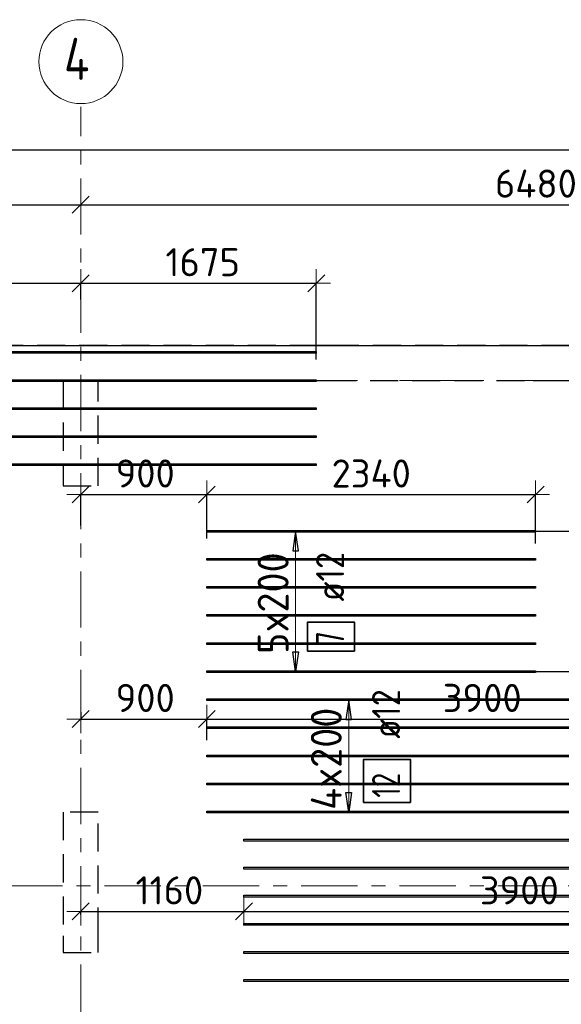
# Model space of a CAD drawing. Header units: metres. Extents: x -38 to 100, y -15 to 19.
# Tile 6 of 40: x 12 to 16, y 12 to 19. Entities that reach past the tile are written whole.
import ezdxf

# ---------------------------------------------------------------- set-up
doc = ezdxf.new("R2010")
doc.units = ezdxf.units.M
doc.header["$PDMODE"] = 65
for name, pattern in [('______11', [0.5, 0.4, -0.05, 0, -0.05]), ('______2', [0.27, 0.2, -0.07]), ('______5', [1.1, 0.8, -0.1, 0.1, -0.1])]:
    doc.linetypes.add(name, pattern=pattern)
for name, color, linetype, lineweight in [('XR$2$Осевая линия (1)', 7, '______5', 13), ('XR$2$Размерная линия (1)', 7, 'Continuous', 13), ('XR$3$Перекрытие (1)', 7, 'Continuous', 35), ('XR$3$Размерная линия (1)', 7, 'Continuous', 13), ('XR$5$Стена (1)', 7, 'Continuous', 35)]:
    doc.layers.add(name, color=color, linetype=linetype, lineweight=lineweight)
doc.layers.add('XR$3$Арм.стержн. Доп. Арм. ниж.зоны Х', color=7, linetype='Continuous', lineweight=35, true_color=0xff1cff)
doc.styles.add('ISOCPEUR', font='txt')
doc.dimstyles.new('DIMSTYLE_3', dxfattribs={"dimtxt": 0.2, "dimasz": 0.2, "dimexe": 0, "dimexo": 0, "dimgap": 0.1, "dimtad": 2, "dimdec": 0, "dimlfac": 1000, "dimrnd": 5, "dimzin": 12, "dimdsep": 46, "dimtxsty": 'ISOCPEUR', "dimblk1": 'ALL_ML_STRICH', "dimblk2": 'ALL_ML_STRICH', "dimsah": 1, "dimcen": 0, "dimclrd": 7, "dimclre": 256, "dimclrt": 7, "dimadec": 0, "dimazin": 0, "dimtfac": 1, "dimtdec": 0, "dimtix": 1, "dimtmove": 2, "dimatfit": 3, "dimfxl": 0, "dimtzin": 0, "dimlwd": 0, "dimlwe": -3, "dimarcsym": 0})
doc.dimstyles.new('DIMSTYLE_6', dxfattribs={"dimtxt": 0.2, "dimasz": 0.2, "dimexe": 0, "dimexo": 0, "dimgap": 0.1, "dimtad": 2, "dimdec": 0, "dimlfac": 1000, "dimrnd": 5, "dimzin": 12, "dimdsep": 46, "dimtxsty": 'ISOCPEUR', "dimblk1": 'ALL_ML_STRICH', "dimblk2": 'ALL_ML_STRICH', "dimsah": 1, "dimcen": 0, "dimclrd": 7, "dimclre": 256, "dimclrt": 7, "dimadec": 0, "dimazin": 0, "dimtfac": 1, "dimtdec": 0, "dimtix": 1, "dimtmove": 2, "dimatfit": 3, "dimfxl": 0, "dimtvp": 1.2, "dimtzin": 0, "dimlwd": 0, "dimlwe": -3, "dimarcsym": 0})

# ---------------------------------------------------------------- blocks, each defined once
blk = doc.blocks.new('ALL_ML_STRICH')
at = {"color": 0, "linetype": 'ByBlock', "lineweight": -2}
for p, q in [((0, -0.5), (0, 0.5)), ((-1, 0), (0.5, 0)), ((-0.3, -0.3), (0.3, 0.3))]:
    blk.add_line(p, q, dxfattribs=at)
blk = doc.blocks.new('*D19')
at = {"layer": 'DEFPOINTS', "color": 7, "linetype": 'Continuous', "lineweight": 13, "transparency": 33554687}
for p in [(0.5, 18.0429), (0.5, 17.9468), (61.6, 17.1197)]:
    blk.add_point(p, dxfattribs=at)
at = {"layer": 'XR$2$Размерная линия (1)', "color": 9, "linetype": 'Continuous', "lineweight": -2, "true_color": 0xc7c7c7, "transparency": 33554687}
for p, q in [((0.5, 17.9668), (0.5, 18.0429)), ((61.6, 17.1397), (61.6, 18.0429))]:
    blk.add_line(p, q, dxfattribs=at)
at = {"layer": 'XR$2$Размерная линия (1)', "color": 7, "linetype": 'Continuous', "lineweight": -2, "transparency": 33554687}
blk.add_line((0.5, 18.0429), (61.6, 18.0429), dxfattribs=at)
at = {"layer": 'XR$2$Размерная линия (1)', "color": 7, "linetype": 'Continuous', "lineweight": 13, "transparency": 33554687, "xscale": 0.2, "yscale": 0.2, "zscale": 0.2, "rotation": 180}
blk.add_blockref('ALL_ML_STRICH', (0.5, 18.0429), dxfattribs=at)
at = {"layer": 'XR$2$Размерная линия (1)', "color": 7, "linetype": 'Continuous', "lineweight": 13, "transparency": 33554687, "xscale": 0.2, "yscale": 0.2, "zscale": 0.2}
blk.add_blockref('ALL_ML_STRICH', (61.6, 18.0429), dxfattribs=at)
at = {"layer": 'XR$2$Размерная линия (1)', "color": 7, "linetype": 'Continuous', "lineweight": 13, "transparency": 33554687, "insert": (31.1, 18.1929), "char_height": 0.2, "width": 1, "attachment_point": 5, "style": 'ISOCPEUR'}
blk.add_mtext('\\A1;{61100}', dxfattribs=at)
blk = doc.blocks.new('*D22')
at = {"layer": 'DEFPOINTS', "color": 7, "linetype": 'Continuous', "lineweight": 13, "transparency": 33554687}
for p in [(9.15, 17.6962), (9.15, 17.6528), (12.6, 17.6312)]:
    blk.add_point(p, dxfattribs=at)
at = {"layer": 'XR$2$Размерная линия (1)', "color": 9, "linetype": 'Continuous', "lineweight": -2, "true_color": 0xc7c7c7, "transparency": 33554687}
for p, q in [((9.15, 17.6762), (9.15, 17.6528)), ((12.6, 17.6512), (12.6, 17.6528))]:
    blk.add_line(p, q, dxfattribs=at)
at = {"layer": 'XR$2$Размерная линия (1)', "color": 7, "linetype": 'Continuous', "lineweight": -2, "transparency": 33554687}
blk.add_line((9.15, 17.6528), (12.6, 17.6528), dxfattribs=at)
at = {"layer": 'XR$2$Размерная линия (1)', "color": 7, "linetype": 'Continuous', "lineweight": 13, "transparency": 33554687, "xscale": 0.2, "yscale": 0.2, "zscale": 0.2, "rotation": 180}
blk.add_blockref('ALL_ML_STRICH', (9.15, 17.6528), dxfattribs=at)
at = {"layer": 'XR$2$Размерная линия (1)', "color": 7, "linetype": 'Continuous', "lineweight": 13, "transparency": 33554687, "xscale": 0.2, "yscale": 0.2, "zscale": 0.2}
blk.add_blockref('ALL_ML_STRICH', (12.6, 17.6528), dxfattribs=at)
at = {"layer": 'XR$2$Размерная линия (1)', "color": 7, "linetype": 'Continuous', "lineweight": 13, "transparency": 33554687, "insert": (10.875, 17.8028), "char_height": 0.2, "width": 0.8, "attachment_point": 5, "style": 'ISOCPEUR'}
blk.add_mtext('\\A1;{3450}', dxfattribs=at)
blk = doc.blocks.new('*D23')
at = {"layer": 'DEFPOINTS', "color": 7, "linetype": 'Continuous', "lineweight": 13, "transparency": 33554687}
for p in [(19.08, 18.0574), (12.6, 17.6528), (12.6, 17.6312)]:
    blk.add_point(p, dxfattribs=at)
at = {"layer": 'XR$2$Размерная линия (1)', "color": 9, "linetype": 'Continuous', "lineweight": -2, "true_color": 0xc7c7c7, "transparency": 33554687}
for p, q in [((19.08, 18.0374), (19.08, 17.6528)), ((12.6, 17.6512), (12.6, 17.6528))]:
    blk.add_line(p, q, dxfattribs=at)
at = {"layer": 'XR$2$Размерная линия (1)', "color": 7, "linetype": 'Continuous', "lineweight": -2, "transparency": 33554687}
blk.add_line((12.6, 17.6528), (19.08, 17.6528), dxfattribs=at)
at = {"layer": 'XR$2$Размерная линия (1)', "color": 7, "linetype": 'Continuous', "lineweight": 13, "transparency": 33554687, "xscale": 0.2, "yscale": 0.2, "zscale": 0.2, "rotation": 180}
blk.add_blockref('ALL_ML_STRICH', (12.6, 17.6528), dxfattribs=at)
at = {"layer": 'XR$2$Размерная линия (1)', "color": 7, "linetype": 'Continuous', "lineweight": 13, "transparency": 33554687, "xscale": 0.2, "yscale": 0.2, "zscale": 0.2}
blk.add_blockref('ALL_ML_STRICH', (19.08, 17.6528), dxfattribs=at)
at = {"layer": 'XR$2$Размерная линия (1)', "color": 7, "linetype": 'Continuous', "lineweight": 13, "transparency": 33554687, "insert": (15.84, 17.8028), "char_height": 0.2, "width": 0.8, "attachment_point": 5, "style": 'ISOCPEUR'}
blk.add_mtext('\\A1;{6480}', dxfattribs=at)
blk = doc.blocks.new('*D83')
at = {"layer": 'DEFPOINTS', "color": 7, "linetype": 'Continuous', "lineweight": 13, "transparency": 33554687}
for p in [(15.78, 14.3263), (17.3486, 14.1263), (18.3653, 14.1263)]:
    blk.add_point(p, dxfattribs=at)
at = {"layer": 'XR$3$Размерная линия (1)', "color": 9, "linetype": 'Continuous', "lineweight": -2, "true_color": 0xc7c7c7, "transparency": 33554687}
for p, q in [((15.8, 14.3263), (18.3653, 14.3263)), ((17.3686, 14.1263), (18.3653, 14.1263))]:
    blk.add_line(p, q, dxfattribs=at)
at = {"layer": 'XR$3$Размерная линия (1)', "color": 7, "linetype": 'Continuous', "lineweight": -2, "transparency": 33554687}
blk.add_line((18.3653, 14.1263), (18.3653, 14.3263), dxfattribs=at)
at = {"layer": 'XR$3$Размерная линия (1)', "color": 7, "linetype": 'Continuous', "lineweight": 13, "transparency": 33554687, "xscale": 0.2, "yscale": 0.2, "zscale": 0.2}
for p, rotation in [((18.3653, 14.3263), 90), ((18.3653, 14.1263), 270)]:
    blk.add_blockref('ALL_ML_STRICH', p, dxfattribs=dict(at, rotation=rotation))
at = {"layer": 'XR$3$Размерная линия (1)', "color": 7, "linetype": 'Continuous', "lineweight": 13, "transparency": 33554687, "insert": (17.8865, 14.6324), "char_height": 0.2, "width": 0.6, "attachment_point": 5, "rotation": 90, "style": 'ISOCPEUR'}
blk.add_mtext('\\A1;{200}', dxfattribs=at)
blk = doc.blocks.new('*D84')
at = {"layer": 'DEFPOINTS', "color": 7, "linetype": 'Continuous', "lineweight": 13, "transparency": 33554687}
for p in [(15.7403, 15.3263), (15.78, 14.3263), (18.3653, 14.3263)]:
    blk.add_point(p, dxfattribs=at)
at = {"layer": 'XR$3$Размерная линия (1)', "color": 9, "linetype": 'Continuous', "lineweight": -2, "true_color": 0xc7c7c7, "transparency": 33554687}
for p, q in [((15.7603, 15.3263), (18.3653, 15.3263)), ((15.8, 14.3263), (18.3653, 14.3263))]:
    blk.add_line(p, q, dxfattribs=at)
at = {"layer": 'XR$3$Размерная линия (1)', "color": 7, "linetype": 'Continuous', "lineweight": -2, "transparency": 33554687}
blk.add_line((18.3653, 14.3263), (18.3653, 15.3263), dxfattribs=at)
at = {"layer": 'XR$3$Размерная линия (1)', "color": 7, "linetype": 'Continuous', "lineweight": 13, "transparency": 33554687, "xscale": 0.2, "yscale": 0.2, "zscale": 0.2}
for p, rotation in [((18.3653, 15.3263), 90), ((18.3653, 14.3263), 270)]:
    blk.add_blockref('ALL_ML_STRICH', p, dxfattribs=dict(at, rotation=rotation))
at = {"layer": 'XR$3$Размерная линия (1)', "color": 7, "linetype": 'Continuous', "lineweight": 13, "transparency": 33554687, "insert": (18.2153, 14.8563), "char_height": 0.2, "width": 0.8, "attachment_point": 5, "rotation": 90, "style": 'ISOCPEUR'}
blk.add_mtext('\\A1;{1000}', dxfattribs=at)
blk = doc.blocks.new('*D89')
at = {"layer": 'DEFPOINTS', "color": 7, "linetype": 'Continuous', "lineweight": 13, "transparency": 33554687}
for p in [(13.7619, 12.626), (12.6, 12.6181), (12.6, 12.577)]:
    blk.add_point(p, dxfattribs=at)
at = {"layer": 'XR$3$Размерная линия (1)', "color": 9, "linetype": 'Continuous', "lineweight": -2, "true_color": 0xc7c7c7, "transparency": 33554687}
for p, q in [((12.6, 12.597), (12.6, 12.6181)), ((13.7619, 12.6181), (13.7619, 12.6181))]:
    blk.add_line(p, q, dxfattribs=at)
at = {"layer": 'XR$3$Размерная линия (1)', "color": 7, "linetype": 'Continuous', "lineweight": -2, "transparency": 33554687}
blk.add_line((12.6, 12.6181), (13.7619, 12.6181), dxfattribs=at)
at = {"layer": 'XR$3$Размерная линия (1)', "color": 7, "linetype": 'Continuous', "lineweight": 13, "transparency": 33554687, "xscale": 0.2, "yscale": 0.2, "zscale": 0.2, "rotation": 180}
blk.add_blockref('ALL_ML_STRICH', (12.6, 12.6181), dxfattribs=at)
at = {"layer": 'XR$3$Размерная линия (1)', "color": 7, "linetype": 'Continuous', "lineweight": 13, "transparency": 33554687, "xscale": 0.2, "yscale": 0.2, "zscale": 0.2}
blk.add_blockref('ALL_ML_STRICH', (13.7619, 12.6181), dxfattribs=at)
at = {"layer": 'XR$3$Размерная линия (1)', "color": 7, "linetype": 'Continuous', "lineweight": 13, "transparency": 33554687, "insert": (13.2309, 12.7681), "char_height": 0.2, "width": 0.8, "attachment_point": 5, "style": 'ISOCPEUR'}
blk.add_mtext('\\A1;{1160}', dxfattribs=at)
blk = doc.blocks.new('*D90')
at = {"layer": 'DEFPOINTS', "color": 7, "linetype": 'Continuous', "lineweight": 13, "transparency": 33554687}
for p in [(13.7619, 12.626), (17.6619, 12.626), (13.7619, 12.6181)]:
    blk.add_point(p, dxfattribs=at)
at = {"layer": 'XR$3$Размерная линия (1)', "color": 9, "linetype": 'Continuous', "lineweight": -2, "true_color": 0xc7c7c7, "transparency": 33554687}
for p, q in [((13.7619, 12.6181), (13.7619, 12.6181)), ((17.6619, 12.6181), (17.6619, 12.6181))]:
    blk.add_line(p, q, dxfattribs=at)
at = {"layer": 'XR$3$Размерная линия (1)', "color": 7, "linetype": 'Continuous', "lineweight": -2, "transparency": 33554687}
blk.add_line((13.7619, 12.6181), (17.6619, 12.6181), dxfattribs=at)
at = {"layer": 'XR$3$Размерная линия (1)', "color": 7, "linetype": 'Continuous', "lineweight": 13, "transparency": 33554687, "xscale": 0.2, "yscale": 0.2, "zscale": 0.2, "rotation": 180}
blk.add_blockref('ALL_ML_STRICH', (13.7619, 12.6181), dxfattribs=at)
at = {"layer": 'XR$3$Размерная линия (1)', "color": 7, "linetype": 'Continuous', "lineweight": 13, "transparency": 33554687, "xscale": 0.2, "yscale": 0.2, "zscale": 0.2}
blk.add_blockref('ALL_ML_STRICH', (17.6619, 12.6181), dxfattribs=at)
at = {"layer": 'XR$3$Размерная линия (1)', "color": 7, "linetype": 'Continuous', "lineweight": 13, "transparency": 33554687, "insert": (15.7219, 12.7681), "char_height": 0.2, "width": 0.8, "attachment_point": 5, "style": 'ISOCPEUR'}
blk.add_mtext('\\A1;{3900}', dxfattribs=at)
blk = doc.blocks.new('*D91')
at = {"layer": 'DEFPOINTS', "color": 7, "linetype": 'Continuous', "lineweight": 13, "transparency": 33554687}
for p in [(12.6, 14.0572), (12.6, 13.9888), (13.4976, 13.8177)]:
    blk.add_point(p, dxfattribs=at)
at = {"layer": 'XR$3$Размерная линия (1)', "color": 9, "linetype": 'Continuous', "lineweight": -2, "true_color": 0xc7c7c7, "transparency": 33554687}
for p, q in [((12.6, 14.0372), (12.6, 13.9888)), ((13.4976, 13.8377), (13.4976, 13.9888))]:
    blk.add_line(p, q, dxfattribs=at)
at = {"layer": 'XR$3$Размерная линия (1)', "color": 7, "linetype": 'Continuous', "lineweight": -2, "transparency": 33554687}
blk.add_line((12.6, 13.9888), (13.4976, 13.9888), dxfattribs=at)
at = {"layer": 'XR$3$Размерная линия (1)', "color": 7, "linetype": 'Continuous', "lineweight": 13, "transparency": 33554687, "xscale": 0.2, "yscale": 0.2, "zscale": 0.2, "rotation": 180}
blk.add_blockref('ALL_ML_STRICH', (12.6, 13.9888), dxfattribs=at)
at = {"layer": 'XR$3$Размерная линия (1)', "color": 7, "linetype": 'Continuous', "lineweight": 13, "transparency": 33554687, "xscale": 0.2, "yscale": 0.2, "zscale": 0.2}
blk.add_blockref('ALL_ML_STRICH', (13.4976, 13.9888), dxfattribs=at)
at = {"layer": 'XR$3$Размерная линия (1)', "color": 7, "linetype": 'Continuous', "lineweight": 13, "transparency": 33554687, "insert": (13.0588, 14.1388), "char_height": 0.2, "width": 0.6, "attachment_point": 5, "style": 'ISOCPEUR'}
blk.add_mtext('\\A1;{900}', dxfattribs=at)
blk = doc.blocks.new('*D92')
at = {"layer": 'DEFPOINTS', "color": 7, "linetype": 'Continuous', "lineweight": 13, "transparency": 33554687}
for p in [(13.4976, 13.9888), (17.3976, 13.8263), (13.4976, 13.8177)]:
    blk.add_point(p, dxfattribs=at)
at = {"layer": 'XR$3$Размерная линия (1)', "color": 9, "linetype": 'Continuous', "lineweight": -2, "true_color": 0xc7c7c7, "transparency": 33554687}
for p, q in [((13.4976, 13.8377), (13.4976, 13.9888)), ((17.3976, 13.8463), (17.3976, 13.9888))]:
    blk.add_line(p, q, dxfattribs=at)
at = {"layer": 'XR$3$Размерная линия (1)', "color": 7, "linetype": 'Continuous', "lineweight": -2, "transparency": 33554687}
blk.add_line((13.4976, 13.9888), (17.3976, 13.9888), dxfattribs=at)
at = {"layer": 'XR$3$Размерная линия (1)', "color": 7, "linetype": 'Continuous', "lineweight": 13, "transparency": 33554687, "xscale": 0.2, "yscale": 0.2, "zscale": 0.2, "rotation": 180}
blk.add_blockref('ALL_ML_STRICH', (13.4976, 13.9888), dxfattribs=at)
at = {"layer": 'XR$3$Размерная линия (1)', "color": 7, "linetype": 'Continuous', "lineweight": 13, "transparency": 33554687, "xscale": 0.2, "yscale": 0.2, "zscale": 0.2}
blk.add_blockref('ALL_ML_STRICH', (17.3976, 13.9888), dxfattribs=at)
at = {"layer": 'XR$3$Размерная линия (1)', "color": 7, "linetype": 'Continuous', "lineweight": 13, "transparency": 33554687, "insert": (15.4576, 14.1388), "char_height": 0.2, "width": 0.8, "attachment_point": 5, "style": 'ISOCPEUR'}
blk.add_mtext('\\A1;{3900}', dxfattribs=at)
blk = doc.blocks.new('*D93')
at = {"layer": 'DEFPOINTS', "color": 7, "linetype": 'Continuous', "lineweight": 13, "transparency": 33554687}
for p in [(12.6, 15.5878), (12.6, 15.3484), (13.4976, 15.2543)]:
    blk.add_point(p, dxfattribs=at)
at = {"layer": 'XR$3$Размерная линия (1)', "color": 9, "linetype": 'Continuous', "lineweight": -2, "true_color": 0xc7c7c7, "transparency": 33554687}
for p, q in [((12.6, 15.3684), (12.6, 15.5878)), ((13.4976, 15.2743), (13.4976, 15.5878))]:
    blk.add_line(p, q, dxfattribs=at)
at = {"layer": 'XR$3$Размерная линия (1)', "color": 7, "linetype": 'Continuous', "lineweight": -2, "transparency": 33554687}
blk.add_line((12.6, 15.5878), (13.4976, 15.5878), dxfattribs=at)
at = {"layer": 'XR$3$Размерная линия (1)', "color": 7, "linetype": 'Continuous', "lineweight": 13, "transparency": 33554687, "xscale": 0.2, "yscale": 0.2, "zscale": 0.2, "rotation": 180}
blk.add_blockref('ALL_ML_STRICH', (12.6, 15.5878), dxfattribs=at)
at = {"layer": 'XR$3$Размерная линия (1)', "color": 7, "linetype": 'Continuous', "lineweight": 13, "transparency": 33554687, "xscale": 0.2, "yscale": 0.2, "zscale": 0.2}
blk.add_blockref('ALL_ML_STRICH', (13.4976, 15.5878), dxfattribs=at)
at = {"layer": 'XR$3$Размерная линия (1)', "color": 7, "linetype": 'Continuous', "lineweight": 13, "transparency": 33554687, "insert": (13.0588, 15.7378), "char_height": 0.2, "width": 0.6, "attachment_point": 5, "style": 'ISOCPEUR'}
blk.add_mtext('\\A1;{900}', dxfattribs=at)
blk = doc.blocks.new('*D94')
at = {"layer": 'DEFPOINTS', "color": 7, "linetype": 'Continuous', "lineweight": 13, "transparency": 33554687}
for p in [(13.4976, 15.5878), (13.4976, 15.2543), (15.8376, 15.2201)]:
    blk.add_point(p, dxfattribs=at)
at = {"layer": 'XR$3$Размерная линия (1)', "color": 9, "linetype": 'Continuous', "lineweight": -2, "true_color": 0xc7c7c7, "transparency": 33554687}
for p, q in [((13.4976, 15.2743), (13.4976, 15.5878)), ((15.8376, 15.2401), (15.8376, 15.5878))]:
    blk.add_line(p, q, dxfattribs=at)
at = {"layer": 'XR$3$Размерная линия (1)', "color": 7, "linetype": 'Continuous', "lineweight": -2, "transparency": 33554687}
blk.add_line((13.4976, 15.5878), (15.8376, 15.5878), dxfattribs=at)
at = {"layer": 'XR$3$Размерная линия (1)', "color": 7, "linetype": 'Continuous', "lineweight": 13, "transparency": 33554687, "xscale": 0.2, "yscale": 0.2, "zscale": 0.2, "rotation": 180}
blk.add_blockref('ALL_ML_STRICH', (13.4976, 15.5878), dxfattribs=at)
at = {"layer": 'XR$3$Размерная линия (1)', "color": 7, "linetype": 'Continuous', "lineweight": 13, "transparency": 33554687, "xscale": 0.2, "yscale": 0.2, "zscale": 0.2}
blk.add_blockref('ALL_ML_STRICH', (15.8376, 15.5878), dxfattribs=at)
at = {"layer": 'XR$3$Размерная линия (1)', "color": 7, "linetype": 'Continuous', "lineweight": 13, "transparency": 33554687, "insert": (14.6676, 15.7378), "char_height": 0.2, "width": 0.8, "attachment_point": 5, "style": 'ISOCPEUR'}
blk.add_mtext('\\A1;{2340}', dxfattribs=at)
blk = doc.blocks.new('*D95')
at = {"layer": 'DEFPOINTS', "color": 7, "linetype": 'Continuous', "lineweight": 13, "transparency": 33554687}
for p in [(8.4269, 17.093), (12.6, 16.9569), (8.4269, 16.5464)]:
    blk.add_point(p, dxfattribs=at)
at = {"layer": 'XR$3$Размерная линия (1)', "color": 9, "linetype": 'Continuous', "lineweight": -2, "true_color": 0xc7c7c7, "transparency": 33554687}
for p, q in [((8.4269, 16.5664), (8.4269, 17.093)), ((12.6, 16.9769), (12.6, 17.093))]:
    blk.add_line(p, q, dxfattribs=at)
at = {"layer": 'XR$3$Размерная линия (1)', "color": 7, "linetype": 'Continuous', "lineweight": -2, "transparency": 33554687}
blk.add_line((8.4269, 17.093), (12.6, 17.093), dxfattribs=at)
at = {"layer": 'XR$3$Размерная линия (1)', "color": 7, "linetype": 'Continuous', "lineweight": 13, "transparency": 33554687, "xscale": 0.2, "yscale": 0.2, "zscale": 0.2, "rotation": 180}
blk.add_blockref('ALL_ML_STRICH', (8.4269, 17.093), dxfattribs=at)
at = {"layer": 'XR$3$Размерная линия (1)', "color": 7, "linetype": 'Continuous', "lineweight": 13, "transparency": 33554687, "xscale": 0.2, "yscale": 0.2, "zscale": 0.2}
blk.add_blockref('ALL_ML_STRICH', (12.6, 17.093), dxfattribs=at)
at = {"layer": 'XR$3$Размерная линия (1)', "color": 7, "linetype": 'Continuous', "lineweight": 13, "transparency": 33554687, "insert": (10.5334, 17.243), "char_height": 0.2, "width": 0.8, "attachment_point": 5, "style": 'ISOCPEUR'}
blk.add_mtext('\\A1;{4175}', dxfattribs=at)
blk = doc.blocks.new('*D96')
at = {"layer": 'DEFPOINTS', "color": 7, "linetype": 'Continuous', "lineweight": 13, "transparency": 33554687}
for p in [(12.6, 17.093), (12.6, 16.9569), (14.2769, 16.5293)]:
    blk.add_point(p, dxfattribs=at)
at = {"layer": 'XR$3$Размерная линия (1)', "color": 9, "linetype": 'Continuous', "lineweight": -2, "true_color": 0xc7c7c7, "transparency": 33554687}
for p, q in [((12.6, 16.9769), (12.6, 17.093)), ((14.2769, 16.5493), (14.2769, 17.093))]:
    blk.add_line(p, q, dxfattribs=at)
at = {"layer": 'XR$3$Размерная линия (1)', "color": 7, "linetype": 'Continuous', "lineweight": -2, "transparency": 33554687}
blk.add_line((12.6, 17.093), (14.2769, 17.093), dxfattribs=at)
at = {"layer": 'XR$3$Размерная линия (1)', "color": 7, "linetype": 'Continuous', "lineweight": 13, "transparency": 33554687, "xscale": 0.2, "yscale": 0.2, "zscale": 0.2, "rotation": 180}
blk.add_blockref('ALL_ML_STRICH', (12.6, 17.093), dxfattribs=at)
at = {"layer": 'XR$3$Размерная линия (1)', "color": 7, "linetype": 'Continuous', "lineweight": 13, "transparency": 33554687, "xscale": 0.2, "yscale": 0.2, "zscale": 0.2}
blk.add_blockref('ALL_ML_STRICH', (14.2769, 17.093), dxfattribs=at)
at = {"layer": 'XR$3$Размерная линия (1)', "color": 7, "linetype": 'Continuous', "lineweight": 13, "transparency": 33554687, "insert": (13.4684, 17.243), "char_height": 0.2, "width": 0.8, "attachment_point": 5, "style": 'ISOCPEUR'}
blk.add_mtext('\\A1;{1675}', dxfattribs=at)

msp = doc.modelspace()

# ---------------------------------------------------------------- linework, layer by layer
at = {"layer": 'XR$2$Осевая линия (1)', "color": 253, "linetype": '______11', "lineweight": 13, "true_color": 0xa0a0a0, "transparency": 33554687}
for p, q in [((12.6, 8.34), (12.6, 18.35)), ((-2.63, 16.4), (62.6, 16.4)), ((-2.63, 12.8), (62.6, 12.8))]:
    msp.add_line(p, q, dxfattribs=at)
at = {"layer": 'XR$2$Осевая линия (1)', "color": 7, "linetype": 'Continuous', "lineweight": 13, "transparency": 33554687}
msp.add_circle((12.6013, 18.6717), 0.2988, dxfattribs=at)
at = {"layer": 'XR$3$Арм.стержн. Доп. Арм. ниж.зоны Х', "color": 253, "linetype": 'Continuous', "lineweight": -3, "true_color": 0xa0a0a0, "transparency": 33554687}
for p, q in [((14.1296, 15.3263), (14.0296, 15.3263)), ((14.1296, 15.3263), (14.2296, 15.3263)), ((14.1296, 14.3263), (14.0296, 14.3263)), ((14.1296, 14.3263), (14.2296, 14.3263)), ((14.5079, 14.1263), (14.4079, 14.1263)), ((14.5079, 14.1263), (14.6079, 14.1263)), ((14.5079, 13.3263), (14.4079, 13.3263)), ((14.5079, 13.3263), (14.6079, 13.3263))]:
    msp.add_line(p, q, dxfattribs=at)
at = {"layer": 'XR$3$Арм.стержн. Доп. Арм. ниж.зоны Х', "color": 7, "linetype": 'Continuous', "lineweight": 25, "transparency": 33554687}
for p, q in [((14.1296, 15.3263), (14.1096, 15.1863)), ((14.1496, 15.1863), (14.1296, 15.3263)), ((14.1096, 15.1863), (14.1496, 15.1863)), ((14.1296, 14.3263), (14.1096, 14.4663)), ((14.1096, 14.4663), (14.1496, 14.4663)), ((14.1496, 14.4663), (14.1296, 14.3263)), ((14.5079, 14.1263), (14.4879, 13.9863)), ((14.5279, 13.9863), (14.5079, 14.1263)), ((14.4879, 13.9863), (14.5279, 13.9863)), ((14.5079, 13.3263), (14.4879, 13.4663)), ((14.4879, 13.4663), (14.5279, 13.4663)), ((14.5279, 13.4663), (14.5079, 13.3263))]:
    msp.add_line(p, q, dxfattribs=at)
at = {"layer": 'XR$3$Арм.стержн. Доп. Арм. ниж.зоны Х', "color": 7, "linetype": 'Continuous', "lineweight": 13, "transparency": 33554687}
for p, q in [((14.1296, 15.3263), (14.1296, 15.3263)), ((14.1296, 14.3263), (14.1296, 15.3263)), ((14.1296, 14.3263), (14.1296, 14.3263)), ((14.5079, 14.1263), (14.5079, 14.1263)), ((14.5079, 13.3263), (14.5079, 14.1263)), ((14.5079, 13.3263), (14.5079, 13.3263))]:
    msp.add_line(p, q, dxfattribs=at)
at = {"layer": 'XR$3$Арм.стержн. Доп. Арм. ниж.зоны Х', "color": 34, "linetype": 'Continuous', "lineweight": 25, "transparency": 33554687}
for points in [[(14.2769, 16.594), (8.4269, 16.594), (8.4269, 16.606), (14.2769, 16.606), (14.2769, 16.594)], [(14.2769, 16.394), (8.4269, 16.394), (8.4269, 16.406), (14.2769, 16.406), (14.2769, 16.394)], [(14.2769, 16.194), (8.4269, 16.194), (8.4269, 16.206), (14.2769, 16.206), (14.2769, 16.194)], [(14.2769, 15.994), (8.4269, 15.994), (8.4269, 16.006), (14.2769, 16.006), (14.2769, 15.994)], [(14.2769, 15.794), (8.4269, 15.794), (8.4269, 15.806), (14.2769, 15.806), (14.2769, 15.794)], [(15.8376, 15.3203), (13.4976, 15.3203), (13.4976, 15.3323), (15.8376, 15.3323), (15.8376, 15.3203)], [(15.8376, 15.1203), (13.4976, 15.1203), (13.4976, 15.1323), (15.8376, 15.1323), (15.8376, 15.1203)], [(15.8376, 14.9203), (13.4976, 14.9203), (13.4976, 14.9323), (15.8376, 14.9323), (15.8376, 14.9203)], [(15.8376, 14.7203), (13.4976, 14.7203), (13.4976, 14.7323), (15.8376, 14.7323), (15.8376, 14.7203)], [(15.8376, 14.5203), (13.4976, 14.5203), (13.4976, 14.5323), (15.8376, 14.5323), (15.8376, 14.5203)], [(15.8376, 14.3203), (13.4976, 14.3203), (13.4976, 14.3323), (15.8376, 14.3323), (15.8376, 14.3203)], [(17.3976, 14.1203), (13.4976, 14.1203), (13.4976, 14.1323), (17.3976, 14.1323), (17.3976, 14.1203)], [(17.3976, 13.9203), (13.4976, 13.9203), (13.4976, 13.9323), (17.3976, 13.9323), (17.3976, 13.9203)], [(17.3976, 13.7203), (13.4976, 13.7203), (13.4976, 13.7323), (17.3976, 13.7323), (17.3976, 13.7203)], [(17.3976, 13.5203), (13.4976, 13.5203), (13.4976, 13.5323), (17.3976, 13.5323), (17.3976, 13.5203)], [(17.3976, 13.3203), (13.4976, 13.3203), (13.4976, 13.3323), (17.3976, 13.3323), (17.3976, 13.3203)]]:
    msp.add_lwpolyline(points, dxfattribs=at)
at = {"layer": 'XR$3$Арм.стержн. Доп. Арм. ниж.зоны Х', "color": 7, "linetype": 'Continuous', "lineweight": 35, "transparency": 33554687}
for points in [[(14.5482, 14.4728), (14.5482, 14.6795), (14.2148, 14.6795), (14.2148, 14.4728), (14.5482, 14.4728)], [(14.947, 13.3948), (14.947, 13.7014), (14.6137, 13.7014), (14.6137, 13.3948), (14.947, 13.3948)]]:
    msp.add_lwpolyline(points, dxfattribs=at)
at = {"layer": 'XR$3$Арм.стержн. Доп. Арм. ниж.зоны Х', "color": 7, "linetype": 'Continuous', "lineweight": 25, "transparency": 33554687}
for points in [[(17.6619, 13.119), (13.7619, 13.119), (13.7619, 13.133), (17.6619, 13.133), (17.6619, 13.119)], [(17.6619, 12.919), (13.7619, 12.919), (13.7619, 12.933), (17.6619, 12.933), (17.6619, 12.919)], [(17.6619, 12.719), (13.7619, 12.719), (13.7619, 12.733), (17.6619, 12.733), (17.6619, 12.719)], [(17.6619, 12.519), (13.7619, 12.519), (13.7619, 12.533), (17.6619, 12.533), (17.6619, 12.519)], [(17.6619, 12.319), (13.7619, 12.319), (13.7619, 12.333), (17.6619, 12.333), (17.6619, 12.319)], [(17.6619, 12.119), (13.7619, 12.119), (13.7619, 12.133), (17.6619, 12.133), (17.6619, 12.119)]]:
    msp.add_lwpolyline(points, dxfattribs=at)
at = {"layer": 'XR$3$Перекрытие (1)', "color": 7, "linetype": 'Continuous', "lineweight": 25, "transparency": 33554687}
msp.add_line((7, 16.65), (16.3, 16.65), dxfattribs=at)
at = {"layer": 'XR$5$Стена (1)', "color": 253, "linetype": '______2', "lineweight": -3, "true_color": 0xa0a0a0, "transparency": 33554687}
for p, q in [((14.2896, 16.65), (9.15, 16.65)), ((14.2896, 16.65), (14.4896, 16.65)), ((14.4896, 16.65), (14.2896, 16.65)), ((19.08, 16.65), (14.4896, 16.65)), ((11, 16.4), (12.475, 16.4)), ((12.475, 16.4), (12.475, 15.65)), ((12.725, 15.65), (12.725, 16.4)), ((12.725, 16.4), (14.2396, 16.4)), ((14.2396, 16.4), (14.3596, 16.4)), ((14.3596, 16.4), (15.82, 16.4)), ((15.82, 16.4), (15.94, 16.4)), ((15.94, 16.4), (17.44, 16.4)), ((12.475, 15.65), (12.725, 15.65)), ((12.525, 15.65), (12.605, 15.65)), ((12.475, 13.325), (12.475, 12.445)), ((12.725, 13.325), (12.475, 13.325)), ((12.725, 12.445), (12.725, 13.325)), ((12.475, 12.445), (12.475, 12.325)), ((12.725, 12.325), (12.725, 12.445)), ((12.475, 12.325), (12.725, 12.325))]:
    msp.add_line(p, q, dxfattribs=at)

# ---------------------------------------------------------------- texts
at = {"layer": 'XR$2$Осевая линия (1)', "color": 7, "linetype": 'Continuous', "lineweight": 13, "transparency": 33554687, "insert": (12.4813, 18.5412), "char_height": 0.3, "width": 0.359833, "attachment_point": 7, "style": 'ISOCPEUR'}
msp.add_mtext('\\W0.80;4', dxfattribs=at)
at = {"layer": 'XR$3$Арм.стержн. Доп. Арм. ниж.зоны Х', "color": 7, "linetype": 'Continuous', "lineweight": 13, "transparency": 33554687, "char_height": 0.22, "attachment_point": 7, "rotation": 90, "style": 'ISOCPEUR'}
for s, insert, width in [('\\W0.95;5x200', (14.0796, 14.4523), 0.873359), ('\\W0.95;4x200', (14.4579, 13.3413), 0.895564)]:
    msp.add_mtext(s, dxfattribs=dict(at, insert=insert, width=width))
at = {"layer": 'XR$3$Арм.стержн. Доп. Арм. ниж.зоны Х', "color": 7, "linetype": 'Continuous', "lineweight": 25, "transparency": 33554687, "char_height": 0.2, "attachment_point": 7, "rotation": 90, "style": 'ISOCPEUR'}
for s, insert, width in [('\\W0.89; ø12 ', (14.4748, 14.7128), 0.749105), ('\\W0.78;7', (14.4748, 14.5061), 0.217605), ('\\W0.89; ø12 ', (14.8737, 13.7348), 0.749105), ('\\W0.75;12', (14.8737, 13.4281), 0.314854)]:
    msp.add_mtext(s, dxfattribs=dict(at, insert=insert, width=width))

# ---------------------------------------------------------------- dimensions: what is measured, and where the dimension line sits
at = {"layer": 'XR$2$Размерная линия (1)', "color": 7, "linetype": 'Continuous', "lineweight": 13, "transparency": 33554687}
for base, p1, p2, picture, middle in [((61.6, 18.0429), (0.5, 17.9668), (61.6, 17.1397), '*D19', (31.1, 18.1929)), ((19.08, 17.6528), (12.6, 17.6512), (19.08, 18.0374), '*D23', (15.84, 17.8028)), ((12.6, 17.6528), (9.15, 17.6762), (12.6, 17.6512), '*D22', (10.875, 17.8028))]:
    dim = msp.add_linear_dim(base=base, p1=p1, p2=p2, dimstyle='DIMSTYLE_3', override={"dimpost": '<>', "dimclrd": 7, "dimclre": 9, "dimclrt": 7, "dimlwd": 0, "dimlwe": 65533}, dxfattribs=at)
    dim.commit()
    dim.dimension.update_dxf_attribs({"geometry": picture, "text_midpoint": middle, "dimtype": 160})
at = {"layer": 'XR$3$Размерная линия (1)', "color": 7, "linetype": 'Continuous', "lineweight": 13, "transparency": 33554687}
for base, p1, p2, picture, middle in [((12.6, 17.093), (8.4269, 16.5664), (12.6, 16.9769), '*D95', (10.5334, 17.243)), ((14.2769, 17.093), (12.6, 16.9769), (14.2769, 16.5493), '*D96', (13.4684, 17.243)), ((13.4976, 15.5878), (12.6, 15.3684), (13.4976, 15.2743), '*D93', (13.0588, 15.7378)), ((15.8376, 15.5878), (13.4976, 15.2743), (15.8376, 15.2401), '*D94', (14.6676, 15.7378)), ((13.4976, 13.9888), (12.6, 14.0372), (13.4976, 13.8377), '*D91', (13.0588, 14.1388)), ((17.3976, 13.9888), (13.4976, 13.8377), (17.3976, 13.8463), '*D92', (15.4576, 14.1388)), ((13.7619, 12.6181), (12.6, 12.597), (13.7619, 12.6181), '*D89', (13.2309, 12.7681)), ((17.6619, 12.6181), (13.7619, 12.6181), (17.6619, 12.6181), '*D90', (15.7219, 12.7681))]:
    dim = msp.add_linear_dim(base=base, p1=p1, p2=p2, dimstyle='DIMSTYLE_3', override={"dimpost": '<>', "dimclrd": 7, "dimclre": 9, "dimclrt": 7, "dimlwd": 0, "dimlwe": 65533}, dxfattribs=at)
    dim.commit()
    dim.dimension.update_dxf_attribs({"geometry": picture, "text_midpoint": middle, "dimtype": 160})
for base, p1, p2, dimstyle, picture, middle in [((18.3653, 15.3263), (15.8, 14.3263), (15.7603, 15.3263), 'DIMSTYLE_3', '*D84', (18.2153, 14.8563)), ((18.3653, 14.3263), (17.3686, 14.1263), (15.8, 14.3263), 'DIMSTYLE_6', '*D83', (17.8865, 14.6324))]:
    dim = msp.add_linear_dim(base=base, p1=p1, p2=p2, angle=90, dimstyle=dimstyle, override={"dimpost": '<>', "dimclrd": 7, "dimclre": 9, "dimclrt": 7, "dimlwd": 0, "dimlwe": 65533}, dxfattribs=at)
    dim.commit()
    dim.dimension.update_dxf_attribs({"geometry": picture, "text_midpoint": middle, "dimtype": 160})

doc.saveas('drawing.dxf')
